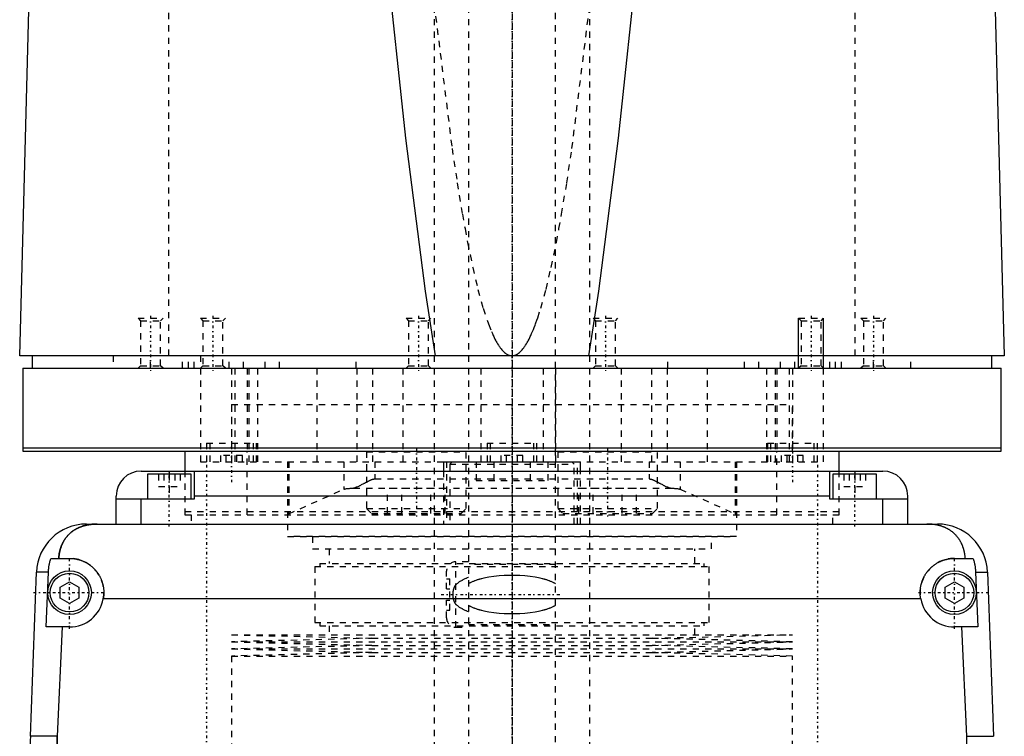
# Model space of a CAD drawing. Extents: x -120 to 120, y -1 to 1168.
# Tile 4 of 8: x -79 to 79, y 426 to 541. Entities that reach past the tile are written whole.
import ezdxf

# ---------------------------------------------------------------- set-up
doc = ezdxf.new("R2010")
doc.units = 0
doc.linetypes.add('CENTER', pattern=[1.5, 0.45, -0.5, 0.05, -0.5])
doc.linetypes.add('DASHED', pattern=[2, 1, -1])
for name, color, linetype in [('AM_0', 7, 'CONTINUOUS'), ('AM_10', 7, 'CONTINUOUS'), ('AM_3', 7, 'DASHED'), ('AM_7', 7, 'CENTER')]:
    doc.layers.add(name, color=color, linetype=linetype)

msp = doc.modelspace()

# ---------------------------------------------------------------- linework, layer by layer
at = {"layer": 'AM_0', "color": 7, "linetype": 'CONTINUOUS'}
for p, q in [((-79, 487.5), (-76.83, 568.63)), ((76.83, 568.63), (79, 487.5)), ((79, 487.5), (-79, 487.5)), ((-77, 487.5), (-77, 485.5)), ((77, 485.5), (77, 487.5)), ((-78.5, 485.5), (78.5, 485.5)), ((-78.5, 485.5), (-78.5, 472.2)), ((78.5, 472.2), (78.5, 485.5)), ((-78.5, 472.7), (78.5, 472.7)), ((-78.5, 472.2), (78.5, 472.2)), ((-52.5, 472.2), (-52.5, 469)), ((52.5, 469), (52.5, 472.2)), ((-11, 470.5), (-11, 469)), ((-11, 470.5), (11, 470.5)), ((11, 469), (11, 470.5)), ((-59.5, 469), (59.5, 469)), ((-58.5, 468.5), (-58.5, 464.5)), ((-51.5, 468.5), (-58.5, 468.5)), ((-55, 469), (-55, 468.5)), ((-51.5, 464.5), (-51.5, 468.5)), ((-51, 469), (-51, 464.5)), ((51, 464.5), (51, 469)), ((51.5, 468.5), (51.5, 464.5)), ((58.5, 468.5), (51.5, 468.5)), ((55, 469), (55, 468.5)), ((58.5, 464.5), (58.5, 468.5)), ((-63.5, 460.5), (-63.5, 465)), ((51, 465), (-51, 465)), ((63.5, 460.5), (63.5, 465)), ((-51, 464.5), (-63.5, 464.5)), ((-59.5, 460.5), (-59.5, 464.5)), ((63.5, 464.5), (51, 464.5)), ((59.5, 460.5), (59.5, 464.5)), ((-68.3, 460.5), (68.3, 460.5)), ((-73.97, 455), (-71, 455)), ((71, 455), (73.97, 455)), ((-77.28, 426.46), (-76.29, 452.8)), ((-74.4, 452.8), (-76.29, 452.8)), ((-74.75, 444), (-74.4, 452.8)), ((74.4, 452.8), (76.29, 452.8)), ((74.4, 452.8), (74.75, 444)), ((76.29, 452.8), (77.28, 426.46)), ((-72.5, 450.37), (-71, 451.23)), ((-72.5, 448.63), (-72.5, 450.37)), ((-71, 451.23), (-69.5, 450.37)), ((-69.5, 450.37), (-69.5, 448.63)), ((69.5, 450.37), (71, 451.23)), ((69.5, 448.63), (69.5, 450.37)), ((71, 451.23), (72.5, 450.37)), ((72.5, 450.37), (72.5, 448.63)), ((-71, 447.77), (-72.5, 448.63)), ((-69.5, 448.63), (-71, 447.77)), ((65.59, 448.5), (-65.59, 448.5)), ((71, 447.77), (69.5, 448.63)), ((72.5, 448.63), (71, 447.77)), ((-71, 444), (-74.75, 444)), ((-72.2, 444), (-72.97, 426.46)), ((74.75, 444), (71, 444)), ((72.97, 426.46), (72.2, 444)), ((-72.97, 426.46), (-77.28, 426.46)), ((72.97, 426.46), (77.28, 426.46))]:
    msp.add_line(p, q, dxfattribs=at)
for points in [[(-12.26, 487.5, 0), (-13.86, 497.87, 0), (-17.03, 522.41, 0), (-20.18, 551.98, 0), (-21.74, 568.63, 0)], [(21.74, 568.63, 0), (20.18, 551.98, 0), (17.03, 522.41, 0), (13.86, 497.87, 0), (12.26, 487.5, 0)], [(-66.56, 460.5, 0), (-66.61, 460.5, 0), (-66.7, 460.5, 0), (-66.8, 460.5, 0), (-66.84, 460.5, 0), (-66.89, 460.49, 0), (-66.98, 460.49, 0), (-67.08, 460.49, 0), (-67.17, 460.48, 0), (-67.26, 460.47, 0), (-67.35, 460.47, 0), (-67.4, 460.46, 0), (-67.45, 460.46, 0), (-67.54, 460.45, 0), (-67.63, 460.44, 0), (-67.72, 460.42, 0), (-67.82, 460.41, 0), (-67.91, 460.4, 0), (-67.95, 460.39, 0), (-68, 460.38, 0), (-68.09, 460.37, 0), (-68.18, 460.35, 0), (-68.23, 460.34, 0), (-68.27, 460.33, 0), (-68.36, 460.31, 0), (-68.45, 460.29, 0), (-68.49, 460.28, 0), (-68.53, 460.27, 0), (-68.62, 460.24, 0), (-68.71, 460.22, 0), (-68.79, 460.2, 0), (-68.88, 460.17, 0), (-68.96, 460.14, 0), (-69, 460.13, 0), (-69.04, 460.11, 0), (-69.13, 460.08, 0), (-69.21, 460.05, 0), (-69.29, 460.02, 0), (-69.37, 459.99, 0), (-69.45, 459.96, 0), (-69.49, 459.94, 0), (-69.53, 459.92, 0), (-69.6, 459.89, 0), (-69.68, 459.85, 0), (-69.76, 459.81, 0), (-69.83, 459.77, 0), (-69.91, 459.74, 0), (-69.94, 459.72, 0), (-69.98, 459.69, 0), (-70.05, 459.65, 0), (-70.12, 459.61, 0), (-70.19, 459.57, 0), (-70.26, 459.52, 0), (-70.33, 459.48, 0), (-70.37, 459.46, 0), (-70.4, 459.43, 0), (-70.47, 459.39, 0), (-70.53, 459.34, 0), (-70.6, 459.29, 0), (-70.66, 459.24, 0), (-70.72, 459.19, 0), (-70.75, 459.17, 0), (-70.78, 459.14, 0), (-70.84, 459.09, 0), (-70.9, 459.04, 0), (-70.93, 459.01, 0), (-70.96, 458.98, 0), (-71.02, 458.93, 0), (-71.08, 458.87, 0), (-71.1, 458.85, 0), (-71.13, 458.82, 0), (-71.19, 458.76, 0), (-71.24, 458.71, 0), (-71.29, 458.65, 0), (-71.34, 458.59, 0), (-71.4, 458.53, 0), (-71.42, 458.5, 0), (-71.45, 458.47, 0), (-71.5, 458.41, 0), (-71.54, 458.35, 0), (-71.59, 458.28, 0), (-71.64, 458.22, 0), (-71.68, 458.16, 0), (-71.71, 458.12, 0), (-71.73, 458.09, 0), (-71.77, 458.02, 0), (-71.82, 457.96, 0), (-71.86, 457.89, 0), (-71.9, 457.82, 0), (-71.94, 457.75, 0), (-71.96, 457.72, 0), (-71.98, 457.68, 0), (-72.02, 457.61, 0), (-72.06, 457.54, 0), (-72.1, 457.46, 0), (-72.13, 457.39, 0), (-72.17, 457.32, 0), (-72.18, 457.28, 0), (-72.2, 457.24, 0), (-72.24, 457.16, 0), (-72.27, 457.09, 0), (-72.3, 457.01, 0), (-72.33, 456.93, 0), (-72.36, 456.85, 0), (-72.37, 456.81, 0), (-72.39, 456.77, 0), (-72.42, 456.69, 0), (-72.44, 456.61, 0), (-72.46, 456.57, 0), (-72.47, 456.52, 0), (-72.49, 456.44, 0), (-72.52, 456.36, 0), (-72.53, 456.32, 0), (-72.54, 456.27, 0), (-72.56, 456.19, 0), (-72.58, 456.1, 0), (-72.6, 456.02, 0), (-72.62, 455.93, 0), (-72.63, 455.84, 0), (-72.64, 455.8, 0), (-72.65, 455.76, 0), (-72.66, 455.67, 0), (-72.68, 455.58, 0), (-72.72, 455.27, 0), (-72.74, 455, 0)], [(72.74, 455, 0), (72.74, 455.05, 0), (72.73, 455.14, 0), (72.72, 455.23, 0), (72.72, 455.27, 0), (72.71, 455.32, 0), (72.7, 455.41, 0), (72.69, 455.5, 0), (72.68, 455.59, 0), (72.66, 455.68, 0), (72.65, 455.76, 0), (72.64, 455.81, 0), (72.63, 455.85, 0), (72.61, 455.94, 0), (72.6, 456.03, 0), (72.58, 456.11, 0), (72.56, 456.2, 0), (72.54, 456.28, 0), (72.52, 456.33, 0), (72.51, 456.37, 0), (72.49, 456.45, 0), (72.46, 456.53, 0), (72.45, 456.58, 0), (72.44, 456.62, 0), (72.41, 456.7, 0), (72.39, 456.78, 0), (72.37, 456.82, 0), (72.36, 456.86, 0), (72.33, 456.94, 0), (72.3, 457.01, 0), (72.27, 457.09, 0), (72.23, 457.17, 0), (72.2, 457.24, 0), (72.18, 457.28, 0), (72.17, 457.32, 0), (72.13, 457.39, 0), (72.1, 457.46, 0), (72.06, 457.54, 0), (72.02, 457.61, 0), (71.98, 457.68, 0), (71.96, 457.71, 0), (71.94, 457.75, 0), (71.9, 457.82, 0), (71.86, 457.89, 0), (71.82, 457.95, 0), (71.78, 458.02, 0), (71.73, 458.08, 0), (71.71, 458.12, 0), (71.69, 458.15, 0), (71.64, 458.21, 0), (71.6, 458.28, 0), (71.55, 458.34, 0), (71.5, 458.4, 0), (71.45, 458.46, 0), (71.43, 458.49, 0), (71.4, 458.52, 0), (71.35, 458.58, 0), (71.3, 458.64, 0), (71.25, 458.7, 0), (71.19, 458.75, 0), (71.14, 458.81, 0), (71.11, 458.84, 0), (71.08, 458.87, 0), (71.03, 458.92, 0), (70.97, 458.98, 0), (70.94, 459, 0), (70.91, 459.03, 0), (70.85, 459.08, 0), (70.79, 459.13, 0), (70.76, 459.16, 0), (70.73, 459.18, 0), (70.67, 459.23, 0), (70.6, 459.28, 0), (70.54, 459.33, 0), (70.47, 459.38, 0), (70.41, 459.43, 0), (70.37, 459.45, 0), (70.34, 459.47, 0), (70.27, 459.52, 0), (70.2, 459.56, 0), (70.13, 459.61, 0), (70.06, 459.65, 0), (69.99, 459.69, 0), (69.95, 459.71, 0), (69.91, 459.73, 0), (69.84, 459.77, 0), (69.76, 459.81, 0), (69.69, 459.85, 0), (69.61, 459.88, 0), (69.53, 459.92, 0), (69.5, 459.94, 0), (69.46, 459.95, 0), (69.38, 459.99, 0), (69.3, 460.02, 0), (69.22, 460.05, 0), (69.13, 460.08, 0), (69.05, 460.11, 0), (69.01, 460.13, 0), (68.97, 460.14, 0), (68.89, 460.17, 0), (68.8, 460.19, 0), (68.72, 460.22, 0), (68.63, 460.24, 0), (68.54, 460.27, 0), (68.5, 460.28, 0), (68.46, 460.29, 0), (68.37, 460.31, 0), (68.28, 460.33, 0), (68.23, 460.34, 0), (68.19, 460.35, 0), (68.1, 460.36, 0), (68.01, 460.38, 0), (67.96, 460.39, 0), (67.91, 460.4, 0), (67.82, 460.41, 0), (67.73, 460.42, 0), (67.64, 460.44, 0), (67.55, 460.45, 0), (67.45, 460.46, 0), (67.41, 460.46, 0), (67.36, 460.47, 0), (67.27, 460.47, 0), (67.17, 460.48, 0), (67.08, 460.49, 0), (66.99, 460.49, 0), (66.89, 460.49, 0), (66.85, 460.5, 0), (66.8, 460.5, 0), (66.7, 460.5, 0), (66.61, 460.5, 0), (66.56, 460.5, 0)], [(-74.4, 452.8, 0), (-74.39, 452.86, 0), (-74.39, 452.98, 0), (-74.38, 453.1, 0), (-74.37, 453.16, 0), (-74.37, 453.23, 0), (-74.35, 453.35, 0), (-74.34, 453.47, 0), (-74.32, 453.6, 0), (-74.3, 453.72, 0), (-74.28, 453.85, 0), (-74.27, 453.91, 0), (-74.26, 453.97, 0), (-74.23, 454.1, 0), (-74.2, 454.22, 0), (-74.17, 454.34, 0), (-74.14, 454.47, 0), (-74.1, 454.59, 0), (-74.09, 454.65, 0), (-74.07, 454.71, 0), (-74.03, 454.83, 0), (-73.99, 454.94, 0), (-73.97, 455, 0)], [(-71, 455, 0), (-70.96, 455, 0), (-70.87, 455, 0), (-70.78, 455, 0), (-70.73, 454.99, 0), (-70.69, 454.99, 0), (-70.6, 454.99, 0), (-70.51, 454.98, 0), (-70.42, 454.97, 0), (-70.33, 454.96, 0), (-70.24, 454.95, 0), (-70.19, 454.94, 0), (-70.15, 454.93, 0), (-70.06, 454.92, 0), (-69.97, 454.9, 0), (-69.88, 454.88, 0), (-69.79, 454.86, 0), (-69.7, 454.84, 0), (-69.65, 454.83, 0), (-69.61, 454.82, 0), (-69.52, 454.8, 0), (-69.43, 454.77, 0), (-69.38, 454.76, 0), (-69.34, 454.74, 0), (-69.25, 454.72, 0), (-69.17, 454.69, 0), (-69.12, 454.67, 0), (-69.08, 454.65, 0), (-68.99, 454.62, 0), (-68.91, 454.59, 0), (-68.82, 454.55, 0), (-68.74, 454.51, 0), (-68.66, 454.48, 0), (-68.61, 454.46, 0), (-68.57, 454.44, 0), (-68.49, 454.39, 0), (-68.41, 454.35, 0), (-68.33, 454.31, 0), (-68.25, 454.26, 0), (-68.17, 454.22, 0), (-68.14, 454.2, 0), (-68.1, 454.17, 0), (-68.02, 454.12, 0), (-67.95, 454.07, 0), (-67.87, 454.02, 0), (-67.8, 453.97, 0), (-67.73, 453.92, 0), (-67.69, 453.89, 0), (-67.66, 453.87, 0), (-67.59, 453.81, 0), (-67.52, 453.76, 0), (-67.45, 453.7, 0), (-67.39, 453.65, 0), (-67.32, 453.59, 0), (-67.29, 453.56, 0), (-67.26, 453.53, 0), (-67.2, 453.47, 0), (-67.14, 453.41, 0), (-67.08, 453.35, 0), (-67.02, 453.29, 0), (-66.96, 453.23, 0), (-66.93, 453.2, 0), (-66.9, 453.17, 0), (-66.84, 453.1, 0), (-66.79, 453.04, 0), (-66.76, 453, 0), (-66.73, 452.97, 0), (-66.68, 452.9, 0), (-66.62, 452.83, 0), (-66.6, 452.8, 0), (-66.57, 452.76, 0), (-66.52, 452.69, 0), (-66.47, 452.62, 0), (-66.42, 452.55, 0), (-66.37, 452.47, 0), (-66.32, 452.4, 0), (-66.3, 452.36, 0), (-66.28, 452.32, 0), (-66.23, 452.24, 0), (-66.19, 452.17, 0), (-66.15, 452.09, 0), (-66.11, 452.01, 0), (-66.06, 451.93, 0), (-66.05, 451.89, 0), (-66.03, 451.85, 0), (-65.99, 451.77, 0), (-65.95, 451.68, 0), (-65.92, 451.6, 0), (-65.88, 451.52, 0), (-65.85, 451.43, 0), (-65.84, 451.39, 0), (-65.82, 451.35, 0), (-65.79, 451.26, 0), (-65.76, 451.18, 0), (-65.74, 451.09, 0), (-65.71, 451.01, 0), (-65.69, 450.92, 0), (-65.68, 450.88, 0), (-65.66, 450.83, 0), (-65.64, 450.75, 0), (-65.62, 450.66, 0), (-65.61, 450.57, 0), (-65.59, 450.48, 0), (-65.57, 450.4, 0), (-65.57, 450.35, 0), (-65.56, 450.31, 0), (-65.55, 450.22, 0), (-65.54, 450.13, 0), (-65.53, 450.09, 0), (-65.53, 450.04, 0), (-65.52, 449.96, 0), (-65.51, 449.87, 0), (-65.51, 449.82, 0), (-65.51, 449.78, 0), (-65.5, 449.69, 0), (-65.5, 449.61, 0), (-65.5, 449.52, 0), (-65.5, 449.43, 0), (-65.5, 449.35, 0), (-65.5, 449.3, 0), (-65.51, 449.26, 0), (-65.51, 449.17, 0), (-65.52, 449.08, 0), (-65.52, 448.99, 0), (-65.53, 448.9, 0), (-65.54, 448.81, 0), (-65.55, 448.77, 0), (-65.55, 448.72, 0), (-65.57, 448.63, 0), (-65.58, 448.54, 0), (-65.59, 448.5, 0)], [(65.59, 448.5, 0), (65.58, 448.54, 0), (65.57, 448.63, 0), (65.55, 448.72, 0), (65.55, 448.77, 0), (65.54, 448.81, 0), (65.53, 448.9, 0), (65.52, 448.99, 0), (65.52, 449.08, 0), (65.51, 449.17, 0), (65.51, 449.26, 0), (65.5, 449.3, 0), (65.5, 449.35, 0), (65.5, 449.43, 0), (65.5, 449.52, 0), (65.5, 449.61, 0), (65.5, 449.69, 0), (65.51, 449.78, 0), (65.51, 449.82, 0), (65.51, 449.87, 0), (65.52, 449.96, 0), (65.53, 450.04, 0), (65.53, 450.09, 0), (65.54, 450.13, 0), (65.55, 450.22, 0), (65.56, 450.31, 0), (65.57, 450.35, 0), (65.57, 450.4, 0), (65.59, 450.48, 0), (65.61, 450.57, 0), (65.62, 450.66, 0), (65.64, 450.75, 0), (65.66, 450.83, 0), (65.68, 450.88, 0), (65.69, 450.92, 0), (65.71, 451.01, 0), (65.74, 451.09, 0), (65.76, 451.18, 0), (65.79, 451.26, 0), (65.82, 451.35, 0), (65.84, 451.39, 0), (65.85, 451.43, 0), (65.88, 451.52, 0), (65.92, 451.6, 0), (65.95, 451.68, 0), (65.99, 451.77, 0), (66.03, 451.85, 0), (66.05, 451.89, 0), (66.06, 451.93, 0), (66.11, 452.01, 0), (66.15, 452.09, 0), (66.19, 452.17, 0), (66.23, 452.24, 0), (66.28, 452.32, 0), (66.3, 452.36, 0), (66.32, 452.4, 0), (66.37, 452.47, 0), (66.42, 452.55, 0), (66.47, 452.62, 0), (66.52, 452.69, 0), (66.57, 452.76, 0), (66.6, 452.8, 0), (66.62, 452.83, 0), (66.68, 452.9, 0), (66.73, 452.97, 0), (66.76, 453, 0), (66.79, 453.04, 0), (66.84, 453.1, 0), (66.9, 453.17, 0), (66.93, 453.2, 0), (66.96, 453.23, 0), (67.02, 453.29, 0), (67.08, 453.35, 0), (67.14, 453.41, 0), (67.2, 453.47, 0), (67.26, 453.53, 0), (67.29, 453.56, 0), (67.32, 453.59, 0), (67.39, 453.65, 0), (67.45, 453.7, 0), (67.52, 453.76, 0), (67.59, 453.81, 0), (67.66, 453.87, 0), (67.69, 453.89, 0), (67.73, 453.92, 0), (67.8, 453.97, 0), (67.87, 454.02, 0), (67.95, 454.07, 0), (68.02, 454.12, 0), (68.1, 454.17, 0), (68.14, 454.2, 0), (68.17, 454.22, 0), (68.25, 454.26, 0), (68.33, 454.31, 0), (68.41, 454.35, 0), (68.49, 454.39, 0), (68.57, 454.44, 0), (68.61, 454.46, 0), (68.66, 454.48, 0), (68.74, 454.51, 0), (68.82, 454.55, 0), (68.91, 454.59, 0), (68.99, 454.62, 0), (69.08, 454.65, 0), (69.12, 454.67, 0), (69.17, 454.69, 0), (69.25, 454.72, 0), (69.34, 454.74, 0), (69.38, 454.76, 0), (69.43, 454.77, 0), (69.52, 454.8, 0), (69.61, 454.82, 0), (69.65, 454.83, 0), (69.7, 454.84, 0), (69.79, 454.86, 0), (69.88, 454.88, 0), (69.97, 454.9, 0), (70.06, 454.92, 0), (70.15, 454.93, 0), (70.19, 454.94, 0), (70.24, 454.95, 0), (70.33, 454.96, 0), (70.42, 454.97, 0), (70.51, 454.98, 0), (70.6, 454.99, 0), (70.69, 454.99, 0), (70.73, 454.99, 0), (70.78, 455, 0), (70.87, 455, 0), (70.96, 455, 0), (71, 455, 0)], [(73.97, 455, 0), (73.99, 454.94, 0), (74.03, 454.83, 0), (74.07, 454.71, 0), (74.09, 454.65, 0), (74.1, 454.59, 0), (74.14, 454.47, 0), (74.17, 454.34, 0), (74.2, 454.22, 0), (74.23, 454.1, 0), (74.26, 453.97, 0), (74.27, 453.91, 0), (74.28, 453.85, 0), (74.3, 453.72, 0), (74.32, 453.6, 0), (74.34, 453.47, 0), (74.35, 453.35, 0), (74.37, 453.23, 0), (74.37, 453.16, 0), (74.38, 453.1, 0), (74.39, 452.98, 0), (74.39, 452.86, 0), (74.4, 452.8, 0)], [(-72.97, 426.46, 0), (-72.99, 426.13, 0), (-73.01, 425.49, 0), (-73.02, 424.84, 0), (-73.02, 424.53, 0), (-73.02, 424.21, 0), (-73.02, 423.57, 0), (-73, 422.93, 0), (-72.98, 422.28, 0), (-72.96, 421.63, 0), (-72.92, 420.97, 0), (-72.9, 420.64, 0), (-72.87, 420.31, 0), (-72.82, 419.65, 0), (-72.75, 418.98, 0), (-72.68, 418.31, 0), (-72.59, 417.64, 0), (-72.5, 416.96, 0), (-72.45, 416.62, 0), (-72.4, 416.29, 0), (-72.29, 415.61, 0), (-72.17, 414.94, 0), (-72.1, 414.6, 0)], [(72.1, 414.6, 0), (72.17, 414.94, 0), (72.29, 415.61, 0), (72.4, 416.29, 0), (72.45, 416.62, 0), (72.5, 416.96, 0), (72.59, 417.64, 0), (72.68, 418.31, 0), (72.75, 418.98, 0), (72.82, 419.65, 0), (72.87, 420.31, 0), (72.9, 420.64, 0), (72.92, 420.97, 0), (72.96, 421.63, 0), (72.98, 422.28, 0), (73, 422.93, 0), (73.02, 423.57, 0), (73.02, 424.21, 0), (73.02, 424.53, 0), (73.02, 424.84, 0), (73.01, 425.49, 0), (72.99, 426.13, 0), (72.97, 426.46, 0)]]:
    msp.add_polyline3d(points, dxfattribs=at)
for centre, radius in [((-71, 449.5), 3.5), ((-71, 449.5), 3.1), ((71, 449.5), 3.5), ((71, 449.5), 3.1)]:
    msp.add_circle(centre, radius, dxfattribs=at)
for centre, radius, start, end in [((-59.5, 465), 4, 90, 180), ((59.5, 465), 4, 0, 90), ((-68.3, 452.5), 8, 90, 177.861), ((68.3, 452.5), 8, 2.139, 90), ((-71, 449.5), 5.5, 270, 349.5243), ((71, 449.5), 5.5, 190.4757, 270), ((-17.32, 424.22), 60, 177.861, 189.225)]:
    msp.add_arc(centre, radius, start, end, dxfattribs=at)
at = {"layer": 'AM_10', "color": 7, "linetype": 'CONTINUOUS'}
for p, q in [((46, 485.5), (46, 493.5)), ((50, 485.5), (50, 493.5))]:
    msp.add_line(p, q, dxfattribs=at)
at = {"layer": 'AM_3', "color": 6, "linetype": 'DASHED'}
for p, q in [((-7, 1129.5), (-7, 355.5)), ((7, 355.5), (7, 1129.5)), ((-12.5, 1117.5), (-12.5, 396.5)), ((12.5, 396.5), (12.5, 1117.5)), ((-55.06, 487.5), (-55.06, 569.6)), ((55.06, 487.5), (55.06, 569.6)), ((-60, 493.5), (-59.62, 493.12)), ((-60, 493.5), (-56, 493.5)), ((-59.62, 493.12), (-59.62, 485.88)), ((-59.62, 493.12), (-56.38, 493.12)), ((-56.38, 493.12), (-56, 493.5)), ((-56.38, 485.88), (-56.38, 493.12)), ((-50, 493.5), (-49.62, 493.12)), ((-50, 493.5), (-46, 493.5)), ((-49.62, 493.12), (-49.62, 485.88)), ((-49.62, 493.12), (-46.38, 493.12)), ((-46.38, 493.12), (-46, 493.5)), ((-46.38, 485.88), (-46.38, 493.12)), ((-17, 493.5), (-16.62, 493.12)), ((-17, 493.5), (-13, 493.5)), ((-16.62, 493.12), (-16.62, 485.88)), ((-16.62, 493.12), (-13.38, 493.12)), ((-13.38, 493.12), (-13, 493.5)), ((-13.38, 485.88), (-13.38, 493.12)), ((13, 493.5), (13.38, 493.12)), ((13, 493.5), (17, 493.5)), ((13.38, 493.12), (13.38, 485.88)), ((13.38, 493.12), (16.62, 493.12)), ((16.62, 493.12), (17, 493.5)), ((16.62, 485.88), (16.62, 493.12)), ((46, 493.5), (46.38, 493.12)), ((46, 493.5), (50, 493.5)), ((46.38, 493.12), (46.38, 485.88)), ((46.38, 493.12), (49.62, 493.12)), ((49.62, 493.12), (50, 493.5)), ((49.62, 485.88), (49.62, 493.12)), ((56, 493.5), (56.38, 493.12)), ((56, 493.5), (60, 493.5)), ((56.38, 493.12), (56.38, 485.88)), ((56.38, 493.12), (59.62, 493.12)), ((59.62, 493.12), (60, 493.5)), ((59.62, 485.88), (59.62, 493.12)), ((-64, 487.5), (-64, 485.5)), ((-58, 485.5), (-58, 487.5)), ((-52.9, 485.5), (-52.9, 487.5)), ((-51.9, 485.5), (-51.9, 487.5)), ((-51, 485.5), (-51, 487.5)), ((-50, 487.5), (-50, 470.5)), ((-45.38, 485.5), (-45.38, 487.5)), ((-43.08, 485.5), (-43.08, 487.5)), ((-39.62, 485.5), (-39.62, 487.5)), ((-37.31, 485.5), (-37.31, 487.5)), ((-25, 485.5), (-25, 487.5)), ((25, 485.5), (25, 487.5)), ((37.31, 485.5), (37.31, 487.5)), ((39.62, 485.5), (39.62, 487.5)), ((43.08, 485.5), (43.08, 487.5)), ((45.38, 485.5), (45.38, 487.5)), ((50, 470.5), (50, 487.5)), ((51, 485.5), (51, 487.5)), ((51.9, 485.5), (51.9, 487.5)), ((52.9, 485.5), (52.9, 487.5)), ((58, 485.5), (58, 487.5)), ((64, 485.5), (64, 487.5)), ((-59.62, 485.88), (-60, 485.5)), ((-59.62, 485.88), (-56.38, 485.88)), ((-56, 485.5), (-56.38, 485.88)), ((-49.62, 485.88), (-50, 485.5)), ((-49.62, 485.88), (-46.38, 485.88)), ((-46, 485.5), (-46.38, 485.88)), ((-45, 485.5), (-45, 470.5)), ((-44.5, 485.5), (-44.5, 470.5)), ((-42.5, 485.5), (-42.5, 472.2)), ((-42.23, 485.5), (-42.23, 470.5)), ((-40.83, 485.5), (-40.83, 470.5)), ((-31.31, 485.5), (-31.31, 470.5)), ((-24.92, 485.5), (-24.92, 470.5)), ((-22.36, 485.5), (-22.36, 470.5)), ((-17.5, 485.5), (-17.5, 470.5)), ((-16.62, 485.88), (-17, 485.5)), ((-16.62, 485.88), (-13.38, 485.88)), ((-13, 485.5), (-13.38, 485.88)), ((-7, 485.5), (-7, 470.5)), ((-5, 485.5), (-5, 470.5)), ((5, 485.5), (5, 470.5)), ((7, 485.5), (7, 470.5)), ((13.38, 485.88), (13, 485.5)), ((13.38, 485.88), (16.62, 485.88)), ((17, 485.5), (16.62, 485.88)), ((17.5, 485.5), (17.5, 470.5)), ((22.36, 485.5), (22.36, 470.5)), ((24.92, 485.5), (24.92, 470.5)), ((31.31, 485.5), (31.31, 470.5)), ((40.83, 485.5), (40.83, 470.5)), ((42.23, 485.5), (42.23, 470.5)), ((42.5, 485.5), (42.5, 472.2)), ((44.5, 485.5), (44.5, 470.5)), ((45, 485.5), (45, 470.5)), ((46.38, 485.88), (46, 485.5)), ((46.38, 485.88), (49.62, 485.88)), ((50, 485.5), (49.62, 485.88)), ((56.38, 485.88), (56, 485.5)), ((56.38, 485.88), (59.62, 485.88)), ((60, 485.5), (59.62, 485.88)), ((-45, 479.7), (45, 479.7)), ((-45, 479.7), (-45, 472.2)), ((-45, 479.7), (0, 479.7)), ((45, 472.2), (45, 479.7)), ((-49, 473.5), (-49, 470.5)), ((-49, 473.5), (-41, 473.5)), ((-48.5, 473.5), (-48.5, 470.5)), ((-41.5, 470.5), (-41.5, 473.5)), ((-41, 470.5), (-41, 473.5)), ((-4, 473.5), (-4, 470.5)), ((-4, 473.5), (4, 473.5)), ((-3.5, 473.5), (-3.5, 470.5)), ((3.5, 470.5), (3.5, 473.5)), ((4, 470.5), (4, 473.5)), ((41, 473.5), (41, 470.5)), ((41, 473.5), (49, 473.5)), ((41.5, 473.5), (41.5, 470.5)), ((48.5, 470.5), (48.5, 473.5)), ((49, 470.5), (49, 473.5)), ((-43.27, 471.5), (-46.73, 471.5)), ((-46.73, 470.5), (-46.73, 471.5)), ((-45.87, 470.5), (-45.87, 471.5)), ((-44.13, 470.5), (-44.13, 471.5)), ((-43.27, 470.5), (-43.27, 471.5)), ((-42.5, 462), (-42.5, 472.2)), ((-23.25, 472.2), (-23.35, 472.1)), ((-23.35, 472.1), (-23.35, 463)), ((-23.35, 472.1), (-7.35, 472.1)), ((-7.35, 472.1), (-7.45, 472.2)), ((-7.35, 463), (-7.35, 472.1)), ((1.73, 471.5), (-1.73, 471.5)), ((-1.73, 470.5), (-1.73, 471.5)), ((-0.87, 470.5), (-0.87, 471.5)), ((0.87, 470.5), (0.87, 471.5)), ((1.73, 470.5), (1.73, 471.5)), ((7.45, 472.2), (7.35, 472.1)), ((7.35, 472.1), (7.35, 463)), ((7.35, 472.1), (23.35, 472.1)), ((23.35, 472.1), (23.25, 472.2)), ((23.35, 463), (23.35, 472.1)), ((42.5, 462), (42.5, 472.2)), ((46.73, 471.5), (43.27, 471.5)), ((43.27, 470.5), (43.27, 471.5)), ((44.13, 470.5), (44.13, 471.5)), ((45.87, 470.5), (45.87, 471.5)), ((46.73, 470.5), (46.73, 471.5)), ((-50, 470.5), (50, 470.5)), ((-36, 470.5), (-36, 458.5)), ((-35.82, 470.5), (-35.82, 462.14)), ((-26.96, 470.5), (-26.96, 466.1)), ((-22, 470.5), (-22, 467.74)), ((-10.5, 470.5), (-10.5, 460.5)), ((-9.6, 470.5), (-10, 470.1)), ((-10, 470.1), (-10, 460.5)), ((-10, 470.1), (10, 470.1)), ((-5.77, 470.5), (-5.77, 467.5)), ((-2.89, 470.5), (-2.89, 467.5)), ((2.89, 470.5), (2.89, 467.5)), ((5.77, 470.5), (5.77, 467.5)), ((10, 470.1), (9.6, 470.5)), ((10, 460.5), (10, 470.1)), ((10.5, 460.5), (10.5, 470.5)), ((22, 470.5), (22, 467.74)), ((26.96, 470.5), (26.96, 466.1)), ((35.82, 470.5), (35.82, 462.14)), ((36, 470.5), (36, 458.5)), ((-56.73, 468.5), (-56.73, 466.5)), ((-55.87, 468.5), (-55.87, 466.5)), ((-55, 468.5), (-55, 464.5)), ((-54.13, 468.5), (-54.13, 466.5)), ((-53.27, 468.5), (-53.27, 466.5)), ((-52.5, 469), (-52.5, 462)), ((-22, 467.74), (22, 467.74)), ((-11, 469), (-11, 460.5)), ((11, 460.5), (11, 469)), ((52.5, 462), (52.5, 469)), ((53.27, 468.5), (53.27, 466.5)), ((54.13, 468.5), (54.13, 466.5)), ((55, 468.5), (55, 464.5)), ((55.87, 468.5), (55.87, 466.5)), ((56.73, 468.5), (56.73, 466.5)), ((-56.73, 466.5), (-53.27, 466.5)), ((-25.41, 466.27), (25.41, 466.27)), ((-19.97, 462.2), (-19.97, 466.2)), ((-10.73, 466.2), (-19.97, 466.2)), ((-17.66, 462.2), (-17.66, 466.2)), ((-13.04, 462.2), (-13.04, 466.2)), ((-10.73, 462.2), (-10.73, 466.2)), ((-5.77, 467.5), (5.77, 467.5)), ((10.73, 462.2), (10.73, 466.2)), ((19.97, 466.2), (10.73, 466.2)), ((13.04, 462.2), (13.04, 466.2)), ((17.66, 462.2), (17.66, 466.2)), ((19.97, 462.2), (19.97, 466.2)), ((53.27, 466.5), (56.73, 466.5)), ((-35.82, 462.14), (-26.96, 466.1)), ((26.96, 466.1), (35.82, 462.14)), ((-23.35, 463), (-22.55, 462.2)), ((-23.35, 463), (-7.35, 463)), ((-8.15, 462.2), (-7.35, 463)), ((7.35, 463), (8.15, 462.2)), ((7.35, 463), (23.35, 463)), ((22.55, 462.2), (23.35, 463)), ((-52.5, 462.5), (52.5, 462.5)), ((-52.5, 462), (52.5, 462)), ((-51.5, 462), (-51.5, 460.5)), ((-22.55, 462.2), (-8.15, 462.2)), ((8.15, 462.2), (22.55, 462.2)), ((51.5, 460.5), (51.5, 462)), ((-36, 458.52), (36, 458.52)), ((36, 458.5), (-36, 458.5)), ((-32, 458.5), (-32, 456.5)), ((32, 456.5), (32, 458.5)), ((-32, 456.5), (32, 456.5)), ((-29.35, 456.5), (-29.35, 454.2)), ((29.35, 454.2), (29.35, 456.5)), ((-31.65, 453.7), (-31.65, 444.7)), ((-31.65, 453.7), (31.65, 453.7)), ((-30.85, 454.2), (-30.85, 453.7)), ((-30.85, 454.2), (30.85, 454.2)), ((-7, 454.45), (-9, 454.45)), ((-9, 443.95), (-9, 454.45)), ((7, 454), (-7, 454)), ((30.85, 453.7), (30.85, 454.2)), ((31.65, 444.7), (31.65, 453.7)), ((-10.5, 450.1), (-10.5, 452.95)), ((-10.5, 451.7), (-10, 451.7)), ((-10, 446.7), (-10, 451.7)), ((-10.5, 450.1), (-10, 450.1)), ((-10.5, 445.45), (-10.5, 448.3)), ((-10.5, 448.3), (-10, 448.3)), ((-10.5, 446.7), (-10, 446.7)), ((-31.65, 444.7), (31.65, 444.7)), ((-30.85, 444.7), (-30.85, 444.2)), ((-30.85, 444.2), (30.85, 444.2)), ((-29.35, 444.2), (-29.35, 442.75)), ((-7, 444.4), (7, 444.4)), ((29.35, 442.75), (29.35, 444.2)), ((30.85, 444.2), (30.85, 444.7)), ((-45, 442.75), (-22.5, 442.18)), ((-45, 442.75), (45, 442.75)), ((-9, 443.95), (-7, 443.95)), ((22.5, 442.18), (45, 442.75)), ((-22.5, 442.18), (-45, 441.61)), ((-45, 441.61), (-22.5, 441.04)), ((-45, 441.61), (45, 441.61)), ((-22.5, 441.04), (-45, 440.47)), ((-22.5, 442.18), (22.5, 442.18)), ((-22.5, 441.04), (22.5, 441.04)), ((45, 441.61), (22.5, 442.18)), ((22.5, 441.04), (45, 441.61)), ((45, 440.47), (22.5, 441.04)), ((-45, 440.47), (-22.5, 439.9)), ((-45, 440.47), (45, 440.47)), ((-22.5, 439.9), (-45, 439.33)), ((-45, 439.33), (-45, 422.75)), ((-45, 439.33), (45, 439.33)), ((-22.5, 439.9), (22.5, 439.9)), ((22.5, 439.9), (45, 440.47)), ((45, 439.33), (22.5, 439.9)), ((45, 422.75), (45, 439.33))]:
    msp.add_line(p, q, dxfattribs=at)
for points in [[(-12.5, 543.94, 0), (-9.62, 520.74, 0), (-8.79, 515.22, 0), (-7.96, 510.2, 0), (-7.54, 507.88, 0), (-7.13, 505.68, 0), (-6.29, 501.66, 0), (-5.46, 498.14, 0), (-4.62, 495.12, 0), (-3.78, 492.6, 0), (-3.29, 491.36, 0), (-3.15, 491.04, 0), (-3.01, 490.73, 0), (-2.94, 490.59, 0), (-2.87, 490.44, 0), (-2.73, 490.16, 0), (-2.59, 489.89, 0), (-2.52, 489.77, 0), (-2.45, 489.64, 0), (-2.31, 489.41, 0), (-2.17, 489.18, 0), (-2.1, 489.07, 0), (-2.03, 488.97, 0), (-1.89, 488.78, 0), (-1.75, 488.59, 0), (-1.61, 488.43, 0), (-1.47, 488.27, 0), (-1.33, 488.13, 0), (-1.26, 488.07, 0), (-1.19, 488.01, 0), (-1.05, 487.89, 0), (-0.91, 487.8, 0), (-0.83, 487.74, 0), (-0.81, 487.73, 0), (-0.78, 487.72, 0), (-0.77, 487.71, 0), (-0.76, 487.71, 0), (-0.74, 487.69, 0), (-0.71, 487.68, 0), (-0.69, 487.67, 0), (-0.67, 487.66, 0), (-0.64, 487.65, 0), (-0.63, 487.64, 0), (-0.62, 487.64, 0), (-0.6, 487.63, 0), (-0.57, 487.62, 0), (-0.55, 487.61, 0), (-0.53, 487.6, 0), (-0.5, 487.59, 0), (-0.49, 487.59, 0), (-0.48, 487.58, 0), (-0.46, 487.57, 0), (-0.43, 487.57, 0), (-0.42, 487.56, 0), (-0.41, 487.56, 0), (-0.39, 487.55, 0), (-0.36, 487.55, 0), (-0.35, 487.54, 0), (-0.34, 487.54, 0), (-0.32, 487.54, 0), (-0.29, 487.53, 0), (-0.27, 487.53, 0), (-0.25, 487.52, 0), (-0.22, 487.52, 0), (-0.21, 487.52, 0), (-0.2, 487.51, 0), (-0.18, 487.51, 0), (-0.15, 487.51, 0), (-0.13, 487.51, 0), (-0.11, 487.5, 0), (-0.08, 487.5, 0), (-0.07, 487.5, 0), (-0.06, 487.5, 0), (-0.04, 487.5, 0), (-0.01, 487.5, 0), (0, 487.5, 0)], [(0, 487.5, 0), (0.01, 487.5, 0), (0.04, 487.5, 0), (0.06, 487.5, 0), (0.07, 487.5, 0), (0.08, 487.5, 0), (0.11, 487.5, 0), (0.13, 487.51, 0), (0.15, 487.51, 0), (0.18, 487.51, 0), (0.2, 487.51, 0), (0.21, 487.52, 0), (0.22, 487.52, 0), (0.25, 487.52, 0), (0.27, 487.53, 0), (0.29, 487.53, 0), (0.32, 487.54, 0), (0.34, 487.54, 0), (0.35, 487.54, 0), (0.36, 487.55, 0), (0.39, 487.55, 0), (0.41, 487.56, 0), (0.42, 487.56, 0), (0.43, 487.57, 0), (0.46, 487.57, 0), (0.48, 487.58, 0), (0.49, 487.59, 0), (0.5, 487.59, 0), (0.53, 487.6, 0), (0.55, 487.61, 0), (0.57, 487.62, 0), (0.6, 487.63, 0), (0.62, 487.64, 0), (0.63, 487.64, 0), (0.64, 487.65, 0), (0.67, 487.66, 0), (0.69, 487.67, 0), (0.71, 487.68, 0), (0.74, 487.69, 0), (0.76, 487.71, 0), (0.77, 487.71, 0), (0.78, 487.72, 0), (0.81, 487.73, 0), (0.83, 487.74, 0), (0.85, 487.76, 0), (0.88, 487.77, 0), (0.9, 487.79, 0), (0.91, 487.8, 0), (0.92, 487.8, 0), (0.95, 487.82, 0), (0.97, 487.83, 0), (1.05, 487.89, 0), (1.19, 488.01, 0), (1.26, 488.07, 0), (1.33, 488.13, 0), (1.47, 488.27, 0), (1.61, 488.43, 0), (1.75, 488.59, 0), (1.89, 488.78, 0), (2.03, 488.97, 0), (2.1, 489.07, 0), (2.17, 489.18, 0), (2.31, 489.41, 0), (2.45, 489.64, 0), (2.52, 489.77, 0), (2.59, 489.89, 0), (2.73, 490.16, 0), (2.87, 490.44, 0), (2.94, 490.59, 0), (3.01, 490.73, 0), (3.15, 491.04, 0), (3.29, 491.36, 0), (3.43, 491.7, 0), (3.57, 492.05, 0), (3.71, 492.41, 0), (3.78, 492.6, 0), (3.85, 492.79, 0), (3.99, 493.18, 0), (4.13, 493.59, 0), (4.62, 495.12, 0), (5.46, 498.14, 0), (6.29, 501.66, 0), (7.13, 505.68, 0), (7.54, 507.88, 0), (7.96, 510.2, 0), (8.79, 515.22, 0), (9.62, 520.74, 0), (12.5, 543.94, 0)], [(-23.35, 467.24, 0), (-23.32, 467.26, 0), (-23.25, 467.29, 0), (-23.17, 467.33, 0), (-23.14, 467.35, 0), (-23.1, 467.37, 0), (-23.03, 467.4, 0), (-22.96, 467.44, 0), (-22.89, 467.47, 0), (-22.82, 467.51, 0), (-22.75, 467.54, 0), (-22.71, 467.55, 0), (-22.67, 467.57, 0), (-22.6, 467.6, 0), (-22.52, 467.63, 0), (-22.45, 467.66, 0), (-22.37, 467.68, 0), (-22.29, 467.7, 0), (-22.25, 467.71, 0), (-22.21, 467.72, 0), (-22.16, 467.72, 0), (-22.15, 467.73, 0), (-22.14, 467.73, 0), (-22.13, 467.73, 0), (-22.12, 467.73, 0), (-22.11, 467.73, 0), (-22.09, 467.73, 0), (-22.08, 467.73, 0), (-22.07, 467.73, 0), (-22.05, 467.73, 0), (-22.04, 467.73, 0), (-22.04, 467.74, 0), (-22.02, 467.74, 0), (-22.01, 467.74, 0), (-22, 467.74, 0)], [(22, 467.74, 0), (22.01, 467.74, 0), (22.02, 467.74, 0), (22.04, 467.74, 0), (22.04, 467.73, 0), (22.05, 467.73, 0), (22.07, 467.73, 0), (22.08, 467.73, 0), (22.09, 467.73, 0), (22.11, 467.73, 0), (22.12, 467.73, 0), (22.13, 467.73, 0), (22.14, 467.73, 0), (22.15, 467.73, 0), (22.16, 467.72, 0), (22.21, 467.72, 0), (22.25, 467.71, 0), (22.29, 467.7, 0), (22.37, 467.68, 0), (22.45, 467.66, 0), (22.52, 467.63, 0), (22.6, 467.6, 0), (22.67, 467.57, 0), (22.71, 467.55, 0), (22.75, 467.54, 0), (22.82, 467.51, 0), (22.89, 467.47, 0), (22.96, 467.44, 0), (23.03, 467.4, 0), (23.1, 467.37, 0), (23.14, 467.35, 0), (23.17, 467.33, 0), (23.25, 467.29, 0), (23.32, 467.26, 0), (23.35, 467.24, 0)], [(-26.96, 466.1, 0), (-26.94, 466.1, 0), (-26.91, 466.11, 0), (-26.87, 466.12, 0), (-26.85, 466.13, 0), (-26.82, 466.14, 0), (-26.77, 466.15, 0), (-26.71, 466.16, 0), (-26.64, 466.17, 0), (-26.57, 466.18, 0), (-26.49, 466.19, 0), (-26.44, 466.19, 0), (-26.4, 466.2, 0), (-26.3, 466.21, 0), (-26.2, 466.22, 0), (-26.1, 466.23, 0), (-25.99, 466.24, 0), (-25.87, 466.25, 0), (-25.81, 466.25, 0), (-25.74, 466.25, 0), (-25.61, 466.26, 0), (-25.48, 466.27, 0), (-25.41, 466.27, 0)], [(-25.41, 466.27, 0), (-25.36, 466.29, 0), (-25.25, 466.32, 0), (-25.15, 466.36, 0), (-25.1, 466.38, 0), (-25.04, 466.4, 0), (-24.93, 466.45, 0), (-24.82, 466.49, 0), (-24.71, 466.54, 0), (-24.6, 466.6, 0), (-24.49, 466.65, 0), (-24.43, 466.68, 0), (-24.37, 466.71, 0), (-24.25, 466.76, 0), (-24.14, 466.82, 0), (-24.02, 466.89, 0), (-23.9, 466.95, 0), (-23.78, 467.01, 0), (-23.72, 467.04, 0), (-23.66, 467.08, 0), (-23.53, 467.14, 0), (-23.41, 467.21, 0), (-23.35, 467.24, 0)], [(23.35, 467.24, 0), (23.41, 467.21, 0), (23.53, 467.14, 0), (23.66, 467.08, 0), (23.72, 467.04, 0), (23.78, 467.01, 0), (23.9, 466.95, 0), (24.02, 466.89, 0), (24.14, 466.82, 0), (24.25, 466.76, 0), (24.37, 466.71, 0), (24.43, 466.68, 0), (24.49, 466.65, 0), (24.6, 466.6, 0), (24.71, 466.54, 0), (24.82, 466.49, 0), (24.93, 466.45, 0), (25.04, 466.4, 0), (25.1, 466.38, 0), (25.15, 466.36, 0), (25.25, 466.32, 0), (25.36, 466.29, 0), (25.41, 466.27, 0)], [(25.41, 466.27, 0), (25.48, 466.27, 0), (25.61, 466.26, 0), (25.74, 466.25, 0), (25.81, 466.25, 0), (25.87, 466.25, 0), (25.99, 466.24, 0), (26.1, 466.23, 0), (26.2, 466.22, 0), (26.3, 466.21, 0), (26.4, 466.2, 0), (26.44, 466.19, 0), (26.49, 466.19, 0), (26.57, 466.18, 0), (26.64, 466.17, 0), (26.71, 466.16, 0), (26.77, 466.15, 0), (26.82, 466.14, 0), (26.85, 466.13, 0), (26.87, 466.12, 0), (26.91, 466.11, 0), (26.94, 466.1, 0), (26.96, 466.1, 0)], [(-36, 462, 0), (-35.99, 462.02, 0), (-35.95, 462.07, 0), (-35.88, 462.12, 0), (-35.82, 462.14, 0)], [(-36, 461.99, 0), (-36, 461.99, 0), (-36, 461.99, 0), (-36, 461.99, 0), (-36, 462, 0)], [(35.82, 462.14, 0), (35.88, 462.12, 0), (35.95, 462.07, 0), (35.99, 462.02, 0), (36, 462, 0)], [(36, 462, 0), (36, 461.99, 0), (36, 461.99, 0), (36, 461.99, 0), (36, 461.99, 0)], [(-72.74, 455, 0), (-72.74, 455.05, 0), (-72.73, 455.14, 0), (-72.72, 455.23, 0), (-72.72, 455.27, 0), (-72.71, 455.32, 0), (-72.7, 455.41, 0), (-72.69, 455.5, 0), (-72.68, 455.59, 0), (-72.66, 455.68, 0), (-72.65, 455.76, 0), (-72.64, 455.81, 0), (-72.63, 455.85, 0), (-72.61, 455.94, 0), (-72.6, 456.03, 0), (-72.58, 456.11, 0), (-72.56, 456.2, 0), (-72.54, 456.28, 0), (-72.52, 456.33, 0), (-72.51, 456.37, 0), (-72.49, 456.45, 0), (-72.46, 456.53, 0), (-72.45, 456.58, 0), (-72.44, 456.62, 0), (-72.41, 456.7, 0), (-72.39, 456.78, 0), (-72.37, 456.82, 0), (-72.36, 456.86, 0), (-72.33, 456.94, 0), (-72.3, 457.01, 0), (-72.27, 457.09, 0), (-72.23, 457.17, 0), (-72.2, 457.24, 0), (-72.18, 457.28, 0), (-72.17, 457.32, 0), (-72.13, 457.39, 0), (-72.1, 457.46, 0), (-72.06, 457.54, 0), (-72.02, 457.61, 0), (-71.98, 457.68, 0), (-71.96, 457.71, 0), (-71.94, 457.75, 0), (-71.9, 457.82, 0), (-71.86, 457.89, 0), (-71.82, 457.95, 0), (-71.78, 458.02, 0), (-71.73, 458.08, 0), (-71.71, 458.12, 0), (-71.69, 458.15, 0), (-71.64, 458.21, 0), (-71.6, 458.28, 0), (-71.55, 458.34, 0), (-71.5, 458.4, 0), (-71.45, 458.46, 0), (-71.43, 458.49, 0), (-71.4, 458.52, 0), (-71.35, 458.58, 0), (-71.3, 458.64, 0), (-71.25, 458.7, 0), (-71.19, 458.75, 0), (-71.14, 458.81, 0), (-71.11, 458.84, 0), (-71.08, 458.87, 0), (-71.03, 458.92, 0), (-70.97, 458.98, 0), (-70.94, 459, 0), (-70.91, 459.03, 0), (-70.85, 459.08, 0), (-70.79, 459.13, 0), (-70.76, 459.16, 0), (-70.73, 459.18, 0), (-70.67, 459.23, 0), (-70.6, 459.28, 0), (-70.54, 459.33, 0), (-70.47, 459.38, 0), (-70.41, 459.43, 0), (-70.37, 459.45, 0), (-70.34, 459.47, 0), (-70.27, 459.52, 0), (-70.2, 459.56, 0), (-70.13, 459.61, 0), (-70.06, 459.65, 0), (-69.99, 459.69, 0), (-69.95, 459.71, 0), (-69.91, 459.73, 0), (-69.84, 459.77, 0), (-69.76, 459.81, 0), (-69.69, 459.85, 0), (-69.61, 459.88, 0), (-69.53, 459.92, 0), (-69.5, 459.94, 0), (-69.46, 459.95, 0), (-69.38, 459.99, 0), (-69.3, 460.02, 0), (-69.22, 460.05, 0), (-69.13, 460.08, 0), (-69.05, 460.11, 0), (-69.01, 460.13, 0), (-68.97, 460.14, 0), (-68.89, 460.17, 0), (-68.8, 460.19, 0), (-68.72, 460.22, 0), (-68.63, 460.24, 0), (-68.54, 460.27, 0), (-68.5, 460.28, 0), (-68.46, 460.29, 0), (-68.37, 460.31, 0), (-68.28, 460.33, 0), (-68.23, 460.34, 0), (-68.19, 460.35, 0), (-68.1, 460.36, 0), (-68.01, 460.38, 0), (-67.96, 460.39, 0), (-67.91, 460.4, 0), (-67.82, 460.41, 0), (-67.73, 460.42, 0), (-67.64, 460.44, 0), (-67.55, 460.45, 0), (-67.45, 460.46, 0), (-67.41, 460.46, 0), (-67.36, 460.47, 0), (-67.27, 460.47, 0), (-67.17, 460.48, 0), (-67.08, 460.49, 0), (-66.99, 460.49, 0), (-66.89, 460.49, 0), (-66.85, 460.5, 0), (-66.8, 460.5, 0), (-66.7, 460.5, 0), (-66.61, 460.5, 0), (-66.56, 460.5, 0)], [(-7, 451.93, 0), (-7.06, 451.91, 0), (-7.18, 451.86, 0), (-7.31, 451.81, 0), (-7.37, 451.79, 0), (-7.43, 451.76, 0), (-7.55, 451.71, 0), (-7.67, 451.65, 0), (-7.78, 451.59, 0), (-7.9, 451.54, 0), (-8.02, 451.47, 0), (-8.07, 451.44, 0), (-8.13, 451.41, 0), (-8.24, 451.35, 0), (-8.35, 451.28, 0), (-8.46, 451.21, 0), (-8.56, 451.14, 0), (-8.66, 451.06, 0), (-8.71, 451.02, 0), (-8.76, 450.98, 0), (-8.86, 450.9, 0), (-8.95, 450.82, 0), (-9, 450.78, 0)], [(7, 450.91, 0), (6.95, 450.94, 0), (6.84, 451, 0), (6.74, 451.06, 0), (6.68, 451.09, 0), (6.63, 451.11, 0), (6.52, 451.17, 0), (6.41, 451.22, 0), (6.3, 451.27, 0), (6.18, 451.31, 0), (6.07, 451.36, 0), (6.01, 451.38, 0), (5.95, 451.4, 0), (5.83, 451.45, 0), (5.71, 451.49, 0), (5.59, 451.53, 0), (5.47, 451.57, 0), (5.35, 451.6, 0), (5.29, 451.62, 0), (5.23, 451.64, 0), (5.1, 451.67, 0), (4.97, 451.71, 0), (4.91, 451.72, 0), (4.52, 451.82, 0), (3.72, 451.97, 0), (2.9, 452.09, 0), (2.07, 452.17, 0), (1.24, 452.23, 0), (0.41, 452.25, 0), (0, 452.26, 0), (-0.41, 452.25, 0), (-1.24, 452.23, 0), (-2.07, 452.17, 0), (-2.9, 452.09, 0), (-3.72, 451.97, 0), (-4.52, 451.82, 0), (-4.91, 451.72, 0), (-4.97, 451.71, 0), (-5.1, 451.67, 0), (-5.23, 451.64, 0), (-5.29, 451.62, 0), (-5.35, 451.6, 0), (-5.47, 451.57, 0), (-5.59, 451.53, 0), (-5.71, 451.49, 0), (-5.83, 451.45, 0), (-5.95, 451.4, 0), (-6.01, 451.38, 0), (-6.07, 451.36, 0), (-6.18, 451.31, 0), (-6.3, 451.27, 0), (-6.41, 451.22, 0), (-6.52, 451.17, 0), (-6.63, 451.11, 0), (-6.68, 451.09, 0), (-6.74, 451.06, 0), (-6.84, 451, 0), (-6.95, 450.94, 0), (-7, 450.91, 0)], [(-9, 450.78, 0), (-9.01, 450.77, 0), (-9.02, 450.76, 0), (-9.04, 450.74, 0), (-9.05, 450.73, 0), (-9.06, 450.72, 0), (-9.07, 450.71, 0), (-9.09, 450.69, 0), (-9.1, 450.67, 0), (-9.12, 450.65, 0), (-9.13, 450.63, 0), (-9.14, 450.62, 0), (-9.15, 450.61, 0), (-9.16, 450.59, 0), (-9.18, 450.56, 0), (-9.19, 450.54, 0), (-9.2, 450.52, 0), (-9.22, 450.49, 0), (-9.22, 450.48, 0), (-9.23, 450.47, 0), (-9.24, 450.44, 0), (-9.26, 450.42, 0), (-9.26, 450.41, 0), (-9.27, 450.39, 0), (-9.28, 450.37, 0), (-9.29, 450.34, 0), (-9.3, 450.33, 0), (-9.3, 450.31, 0), (-9.32, 450.29, 0), (-9.33, 450.26, 0), (-9.34, 450.23, 0), (-9.35, 450.2, 0), (-9.36, 450.17, 0), (-9.36, 450.16, 0), (-9.37, 450.14, 0), (-9.38, 450.11, 0), (-9.39, 450.08, 0), (-9.4, 450.05, 0), (-9.41, 450.02, 0), (-9.41, 449.98, 0), (-9.42, 449.97, 0), (-9.42, 449.95, 0), (-9.43, 449.92, 0), (-9.44, 449.89, 0), (-9.44, 449.85, 0), (-9.45, 449.82, 0), (-9.46, 449.79, 0), (-9.46, 449.77, 0), (-9.46, 449.75, 0), (-9.47, 449.72, 0), (-9.47, 449.69, 0), (-9.49, 449.57, 0), (-9.5, 449.36, 0), (-9.51, 449.26, 0), (-9.51, 449.16, 0), (-9.5, 448.96, 0), (-9.48, 448.75, 0), (-9.46, 448.63, 0), (-9.45, 448.6, 0), (-9.45, 448.57, 0), (-9.44, 448.55, 0), (-9.44, 448.53, 0), (-9.43, 448.5, 0), (-9.43, 448.47, 0), (-9.42, 448.44, 0), (-9.41, 448.4, 0), (-9.4, 448.37, 0), (-9.4, 448.35, 0), (-9.39, 448.34, 0), (-9.38, 448.3, 0), (-9.37, 448.27, 0), (-9.36, 448.24, 0), (-9.35, 448.21, 0), (-9.34, 448.17, 0), (-9.33, 448.16, 0), (-9.33, 448.14, 0), (-9.31, 448.11, 0), (-9.3, 448.08, 0), (-9.3, 448.07, 0), (-9.29, 448.05, 0), (-9.27, 448.02, 0), (-9.26, 447.99, 0), (-9.25, 447.97, 0), (-9.25, 447.96, 0), (-9.23, 447.93, 0), (-9.22, 447.9, 0), (-9.2, 447.88, 0), (-9.18, 447.85, 0), (-9.17, 447.82, 0), (-9.16, 447.81, 0), (-9.15, 447.8, 0), (-9.13, 447.77, 0), (-9.12, 447.75, 0), (-9.1, 447.73, 0), (-9.08, 447.71, 0), (-9.06, 447.69, 0), (-9.05, 447.68, 0), (-9.05, 447.67, 0), (-9.03, 447.65, 0), (-9.01, 447.63, 0), (-9, 447.62, 0)], [(-9, 447.62, 0), (-8.95, 447.58, 0), (-8.86, 447.5, 0), (-8.76, 447.42, 0), (-8.71, 447.38, 0), (-8.66, 447.34, 0), (-8.56, 447.26, 0), (-8.46, 447.19, 0), (-8.35, 447.12, 0), (-8.24, 447.05, 0), (-8.13, 446.99, 0), (-8.07, 446.96, 0), (-8.02, 446.93, 0), (-7.9, 446.86, 0), (-7.78, 446.81, 0), (-7.67, 446.75, 0), (-7.55, 446.69, 0), (-7.43, 446.64, 0), (-7.37, 446.61, 0), (-7.31, 446.59, 0), (-7.18, 446.54, 0), (-7.06, 446.49, 0), (-7, 446.47, 0)], [(-7, 447.49, 0), (-6.95, 447.46, 0), (-6.84, 447.4, 0), (-6.74, 447.34, 0), (-6.68, 447.31, 0), (-6.63, 447.29, 0), (-6.52, 447.23, 0), (-6.41, 447.18, 0), (-6.3, 447.13, 0), (-6.18, 447.09, 0), (-6.07, 447.04, 0), (-6.01, 447.02, 0), (-5.95, 447, 0), (-5.83, 446.95, 0), (-5.71, 446.91, 0), (-5.59, 446.87, 0), (-5.47, 446.83, 0), (-5.35, 446.8, 0), (-5.29, 446.78, 0), (-5.23, 446.76, 0), (-5.1, 446.73, 0), (-4.97, 446.69, 0), (-4.91, 446.68, 0), (-4.52, 446.58, 0), (-3.72, 446.43, 0), (-2.9, 446.31, 0), (-2.07, 446.23, 0), (-1.24, 446.17, 0), (-0.41, 446.15, 0), (0, 446.14, 0), (0.41, 446.15, 0), (1.24, 446.17, 0), (2.07, 446.23, 0), (2.9, 446.31, 0), (3.72, 446.43, 0), (4.52, 446.58, 0), (4.91, 446.68, 0), (4.97, 446.69, 0), (5.1, 446.73, 0), (5.23, 446.76, 0), (5.29, 446.78, 0), (5.35, 446.8, 0), (5.47, 446.83, 0), (5.59, 446.87, 0), (5.71, 446.91, 0), (5.83, 446.95, 0), (5.95, 447, 0), (6.01, 447.02, 0), (6.07, 447.04, 0), (6.18, 447.09, 0), (6.3, 447.13, 0), (6.41, 447.18, 0), (6.52, 447.23, 0), (6.63, 447.29, 0), (6.68, 447.31, 0), (6.74, 447.34, 0), (6.84, 447.4, 0), (6.95, 447.46, 0), (7, 447.49, 0)], [(-72.1, 414.6, 0), (-72.17, 414.94, 0), (-72.29, 415.61, 0), (-72.4, 416.29, 0), (-72.45, 416.62, 0), (-72.5, 416.96, 0), (-72.59, 417.64, 0), (-72.68, 418.31, 0), (-72.75, 418.98, 0), (-72.82, 419.65, 0), (-72.87, 420.31, 0), (-72.9, 420.64, 0), (-72.92, 420.97, 0), (-72.96, 421.63, 0), (-72.98, 422.28, 0), (-73, 422.93, 0), (-73.02, 423.57, 0), (-73.02, 424.21, 0), (-73.02, 424.53, 0), (-73.02, 424.84, 0), (-73.01, 425.49, 0), (-72.99, 426.13, 0), (-72.97, 426.46, 0)]]:
    msp.add_polyline3d(points, dxfattribs=at)
for centre, radius, start, end in [((-71, 449.5), 5.5, 349.5243, 90), ((-9, 452.95), 1.5, 90, 180), ((71, 449.5), 5.5, 90, 190.4757), ((-9, 445.45), 1.5, 180, 270)]:
    msp.add_arc(centre, radius, start, end, dxfattribs=at)
at = {"layer": 'AM_7', "color": 4, "linetype": 'CENTER'}
for p, q in [((0, 1168.2), (0, 316.8)), ((0, 700.5), (0, 370.5)), ((-58, 493.9), (-58, 485.1)), ((-48, 493.9), (-48, 485.1)), ((-15, 493.9), (-15, 485.1)), ((15, 493.9), (15, 485.1)), ((48, 493.9), (48, 485.1)), ((58, 493.9), (58, 485.1)), ((0, 480.07), (0, 459.92)), ((-45, 473.8), (-45, 467.2)), ((-15.35, 472.7), (-15.35, 461.7)), ((15.35, 472.7), (15.35, 461.7)), ((45, 473.8), (45, 467.2)), ((-49, 470), (-49, 371)), ((49, 470), (49, 371)), ((-55, 460.1), (-55, 468.9)), ((55, 460.1), (55, 468.9)), ((0, 458.19), (0, 421.06)), ((-71, 443.72), (-71, 455.27)), ((71, 443.72), (71, 455.27)), ((-76.78, 449.5), (-65.22, 449.5)), ((-11.38, 449.2), (7.87, 449.2)), ((65.22, 449.5), (76.78, 449.5))]:
    msp.add_line(p, q, dxfattribs=at)

doc.saveas('drawing.dxf')
